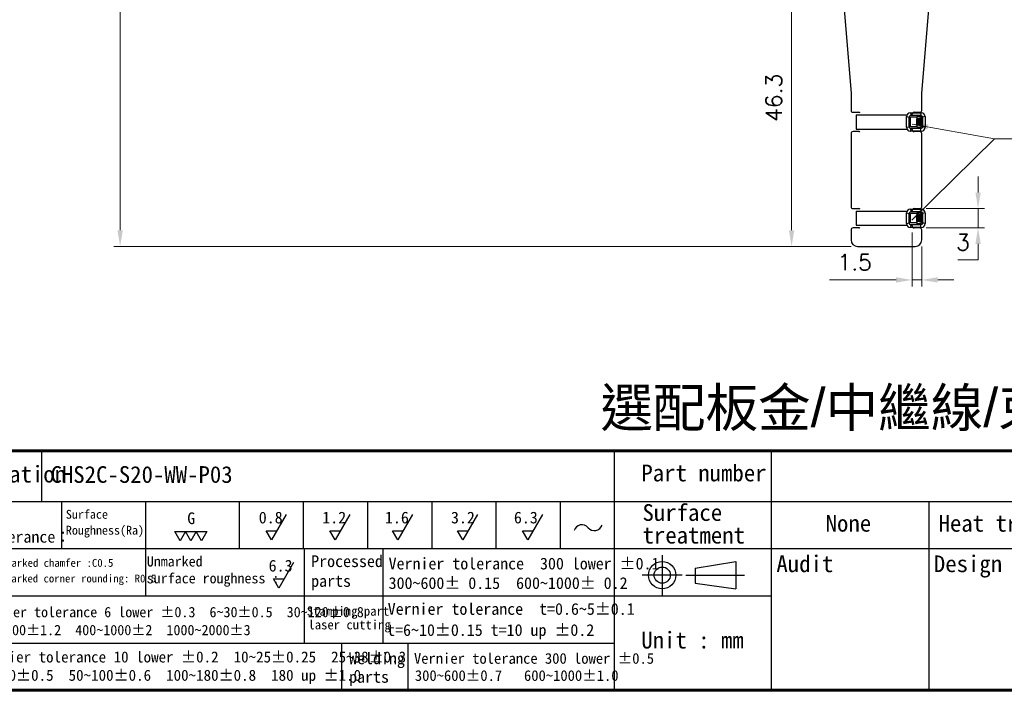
# Model space of a CAD drawing. Header units: millimetres. Extents: x 399 to 6076, y -1991 to 1602.
# Tile 248 of 256: x 5255 to 5408, y -456 to -352. Entities that reach past the tile are written whole.
import ezdxf
from ezdxf.enums import TextEntityAlignment as Align

# ---------------------------------------------------------------- set-up
doc = ezdxf.new("R2010")
doc.units = ezdxf.units.MM
doc.linetypes.add('SLD-實線', pattern=[0])
for name, color, linetype, lineweight in [('AM_0', 7, 'Continuous', 50), ('AM_5', 3, 'Continuous', 25), ('可見 (ISO)', 7, 'Continuous', 25)]:
    doc.layers.add(name, color=color, linetype=linetype, lineweight=lineweight)
doc.layers.add('BORDER', color=7, linetype='Continuous')
doc.layers.add('圖框', color=7, linetype='SLD-實線')
doc.styles.get("Standard").update_dxf_attribs({"font": 'arial.ttf'})
doc.styles.add('尺寸標註', font='romans.shx', dxfattribs={"bigfont": 'CHINESET.SHX'})
doc.styles.add('標題欄', font='txt')
doc.dimstyles.new('CNS1', dxfattribs={"dimtxt": 2.5, "dimasz": 2.5, "dimexe": 1, "dimexo": 1, "dimgap": 1.5, "dimtad": 1, "dimtoh": 1, "dimdec": 1, "dimdsep": 46, "dimtxsty": '尺寸標註', "dimcen": 0, "dimclrd": 2, "dimclre": 2, "dimclrt": 1, "dimadec": 0, "dimazin": 2, "dimtp": 0.1, "dimtm": 0.1, "dimtfac": 0.71, "dimtdec": 1, "dimtmove": 0, "dimatfit": 0, "dimfxl": 0, "dimlwd": 13, "dimlwe": 13, "dimarcsym": 0})
doc.dimstyles.new('CNS1$0', dxfattribs={"dimtxt": 2.5, "dimasz": 2.5, "dimexe": 1, "dimexo": 1, "dimgap": 1.5, "dimtad": 1, "dimtoh": 1, "dimdec": 1, "dimdsep": 46, "dimtxsty": '尺寸標註', "dimcen": 0, "dimclrd": 2, "dimclre": 2, "dimclrt": 1, "dimadec": 0, "dimazin": 2, "dimtp": 0.1, "dimtm": 0.1, "dimtfac": 0.71, "dimtdec": 1, "dimtmove": 0, "dimatfit": 0, "dimfxl": 0, "dimlwd": 13, "dimlwe": 13, "dimarcsym": 0})

# ---------------------------------------------------------------- blocks, each defined once
blk = doc.blocks.new('A4-英文圖框-橫式')
at = {"layer": 'BORDER', "color": 123, "linetype": 'Continuous', "lineweight": 60, "ltscale": 25.4}
blk.add_line((2151.7, -57.78), (2549.79, -57.78), dxfattribs=at)
at = {"layer": 'BORDER', "color": 60, "linetype": 'Continuous', "ltscale": 25.4}
for p, q in [((2275.1, -65.63), (2275.1, -57.78)), ((2364.21, -57.78), (2364.21, -95.06)), ((2388.73, -65.63), (2388.73, -57.78)), ((2151.7, -65.63), (2549.79, -65.63)), ((2278.15, -65.63), (2278.15, -72.99)), ((2291.22, -65.63), (2291.22, -80.35)), ((2305.82, -65.63), (2305.82, -72.99)), ((2315.82, -65.63), (2315.82, -72.99)), ((2325.82, -65.63), (2325.82, -72.99)), ((2335.82, -65.63), (2335.82, -72.99)), ((2345.82, -65.63), (2345.82, -72.99)), ((2355.82, -65.63), (2355.82, -72.99)), ((2364.21, -65.63), (2364.21, -95.06)), ((2364.22, -65.63), (2364.22, -72.99)), ((2364.22, -65.63), (2364.22, -72.99)), ((2388.73, -95.06), (2388.73, -65.63)), ((2413.26, -95.06), (2413.26, -65.63)), ((2151.7, -72.99), (2364.21, -72.99)), ((2315.96, -72.99), (2315.96, -80.35)), ((2328.19, -72.99), (2328.19, -80.35)), ((2364.21, -72.99), (2462.31, -72.99)), ((2151.7, -80.35), (2364.21, -80.35)), ((2315.96, -80.35), (2315.96, -87.7)), ((2328.19, -80.35), (2328.19, -87.7)), ((2364.21, -80.35), (2388.73, -80.35)), ((2151.7, -87.7), (2364.21, -87.7)), ((2321.74, -87.7), (2321.74, -95.06)), ((2332.11, -87.7), (2332.11, -95.06)), ((2364.21, -95.06), (2549.79, -95.06))]:
    blk.add_line(p, q, dxfattribs=at)
at = {"layer": 'BORDER', "color": 2, "linetype": 'Continuous', "ltscale": 25.4}
for p, q in [((2313.17, -67.68), (2310.88, -71.65)), ((2323.06, -67.68), (2320.77, -71.65)), ((2332.82, -67.68), (2330.53, -71.65)), ((2342.95, -67.68), (2340.66, -71.65)), ((2353.07, -67.68), (2350.78, -71.65)), ((2296.65, -71.76), (2295.82, -70.33)), ((2295.82, -70.33), (2297.47, -70.33)), ((2297.47, -70.33), (2296.65, -71.76)), ((2298.3, -71.76), (2297.47, -70.33)), ((2297.47, -70.33), (2299.12, -70.33)), ((2299.12, -70.33), (2298.3, -71.76)), ((2299.94, -71.76), (2299.12, -70.33)), ((2299.12, -70.33), (2300.77, -70.33)), ((2300.77, -70.33), (2299.94, -71.76)), ((2310.88, -71.65), (2310.05, -70.22)), ((2310.05, -70.22), (2311.7, -70.22)), ((2320.77, -71.65), (2319.94, -70.22)), ((2319.94, -70.22), (2321.59, -70.22)), ((2330.53, -71.65), (2329.7, -70.22)), ((2329.7, -70.22), (2331.35, -70.22)), ((2340.66, -71.65), (2339.84, -70.22)), ((2339.84, -70.22), (2341.48, -70.22)), ((2350.78, -71.65), (2349.96, -70.22)), ((2349.96, -70.22), (2351.61, -70.22)), ((2314.27, -75.17), (2311.98, -79.13)), ((2311.98, -79.13), (2311.16, -77.71)), ((2311.16, -77.71), (2312.8, -77.71))]:
    blk.add_line(p, q, dxfattribs=at)
at = {"layer": 'BORDER', "color": 4, "linetype": 'Continuous', "ltscale": 25.4}
for p, q in [((2371.71, -74.01), (2371.71, -80.23)), ((2374.82, -77.12), (2368.6, -77.12)), ((2375.39, -77.12), (2384.51, -77.12))]:
    blk.add_line(p, q, dxfattribs=at)
at = {"layer": 'BORDER', "color": 7, "linetype": 'Continuous', "ltscale": 25.4}
for p, q in [((2376.83, -76.06), (2383.16, -74.99)), ((2383.16, -74.99), (2383.16, -79.24)), ((2376.83, -76.06), (2376.83, -78.37)), ((2376.83, -78.37), (2383.16, -79.24))]:
    blk.add_line(p, q, dxfattribs=at)
at = {"layer": 'BORDER', "color": 123, "linetype": 'Continuous', "lineweight": 60, "ltscale": 25.4}
blk.add_lwpolyline([(2151.7, 188.79), (2555.09, 188.79), (2555.09, -95.06), (2151.7, -95.06)], close=True, dxfattribs=at)
at = {"layer": 'BORDER', "color": 7, "linetype": 'Continuous', "ltscale": 25.4}
for radius in [2.13, 1.26]:
    blk.add_circle((2371.71, -77.12), radius, dxfattribs=at)
at = {"layer": 'BORDER', "color": 2, "linetype": 'Continuous', "ltscale": 25.4}
for centre, start, end in [((2359.2, -70.55), 39.8056, 162.5792), ((2361.14, -68.94), 219.8056, 342.5792)]:
    blk.add_arc(centre, 1.26, start, end, dxfattribs=at)
at = {"layer": '圖框', "style": '標題欄'}
for s, height, p in [('Part number', 2.6053, (2368.46, -59.91)), ('Specification', 2.6053, (2255.83, -60.09)), ('Surface', 2.605, (2368.64, -66.07)), ('Surface', 1.377, (2278.84, -66.96)), ('G', 1.82, (2297.75, -67.35)), ('0.8', 1.824, (2308.88, -67.24)), ('1.2', 1.824, (2318.77, -67.24)), ('1.6', 1.824, (2328.53, -67.24)), ('3.2', 1.824, (2338.81, -67.24)), ('6.3', 1.824, (2348.61, -67.24)), ('Heat treatment', 2.6053, (2414.74, -67.75)), ('General tolerance：', 1.8237, (2256.11, -70.24)), ('Roughness(Ra)', 1.377, (2278.84, -69.44)), ('treatment', 2.605, (2368.64, -69.6)), ('Unmarked chamfer :C0.5', 1.2273, (2267.87, -74.6)), ('Unmarked', 1.596, (2291.45, -74.18)), ('6.3', 1.824, (2310.42, -74.74)), ('Processed', 1.824, (2317.04, -74.04)), ('Vernier tolerance  300 lower %%P0.1', 1.8237, (2329.1, -74.41)), ('Audit', 2.605, (2389.49, -74.05)), ('Design', 2.605, (2414.01, -74.05)), ('surface roughness :', 1.5965, (2291.45, -76.81)), ('Unmarked corner rounding: R0.5', 1.2273, (2267.85, -77.03)), ('parts', 1.824, (2317.04, -77.12)), ('300~600%%P 0.15  600~1000%%P 0.2', 1.8237, (2329.1, -77.45)), ('Vernier tolerance 6 lower %%P0.3  6~30%%P0.5  30~120%%P0.8', 1.6062, (2265.15, -82.07)), ('Stamping part', 1.4514, (2316.36, -81.99)), ('Vernier tolerance  t=0.6~5%%P0.1', 1.8237, (2328.96, -81.48)), ('laser cutting', 1.4514, (2316.61, -84.12)), ('120~400%%P1.2  400~1000%%P2  1000~2000%%P3', 1.6062, (2265, -84.87)), ('t=6~10%%P0.15 t=10 up %%P0.2', 1.8237, (2328.87, -84.76)), ('Unit : mm', 2.605, (2368.45, -85.94)), ('Vernier tolerance 10 lower %%P0.2  10~25%%P0.25  25~38%%P0.3', 1.7169, (2265.25, -89.01)), ('Welding', 1.824, (2322.95, -89.17)), ('Vernier tolerance 300 lower %%P0.5  ', 1.6654, (2333.05, -89.26)), ('38~50%%P0.5  50~100%%P0.6  100~180%%P0.8  180 up %%P1.0', 1.7169, (2265.25, -91.86)), ('300~600%%P0.7   600~1000%%P1.0', 1.6654, (2333.19, -91.93)), ('parts', 1.824, (2322.95, -92.06))]:
    blk.add_text(s, height=height, dxfattribs=at).set_placement(p, align=Align.TOP_LEFT)
blk = doc.blocks.new('*D424')
at = {"layer": 'AM_5', "color": 2, "lineweight": 13}
for p, q in [((5305, -258.89), (5269.22, -258.89)), ((5270.22, -261.39), (5270.22, -384.67)), ((5384.05, -387.17), (5269.22, -387.17))]:
    blk.add_line(p, q, dxfattribs=at)
at = {"layer": 'AM_5', "color": 2}
for points in [[(5269.8, -261.39), (5270.64, -261.39), (5270.22, -258.89)], [(5269.8, -384.67), (5270.64, -384.67), (5270.22, -387.17)]]:
    blk.add_solid(points, dxfattribs=at)
at = {"layer": 'Defpoints', "color": 0}
for p in [(5306, -258.89), (5270.22, -387.17), (5385.05, -387.17)]:
    blk.add_point(p, dxfattribs=at)
at = {"layer": 'AM_5', "color": 1, "insert": (5267.47, -323.03), "char_height": 2.5, "attachment_point": 5, "rotation": 90, "style": '尺寸標註'}
blk.add_mtext('128.3', dxfattribs=at)
blk = doc.blocks.new('*D360')
at = {"layer": 'AM_5', "color": 2, "lineweight": 13}
for p, q in [((5362.48, -340.89), (5375.78, -340.89)), ((5374.78, -343.39), (5374.78, -384.67)), ((5362.48, -387.17), (5375.78, -387.17))]:
    blk.add_line(p, q, dxfattribs=at)
at = {"layer": 'AM_5', "color": 2}
for points in [[(5374.37, -343.39), (5375.2, -343.39), (5374.78, -340.89)], [(5374.37, -384.67), (5375.2, -384.67), (5374.78, -387.17)]]:
    blk.add_solid(points, dxfattribs=at)
at = {"layer": 'Defpoints', "color": 0}
for p in [(5361.48, -340.89), (5361.48, -387.17), (5374.78, -387.17)]:
    blk.add_point(p, dxfattribs=at)
at = {"layer": 'AM_5', "color": 1, "insert": (5372.03, -364.03), "char_height": 2.5, "attachment_point": 5, "rotation": 90, "style": '尺寸標註'}
blk.add_mtext('46.3', dxfattribs=at)
blk = doc.blocks.new('*D361')
at = {"layer": 'AM_5', "color": 2, "lineweight": 13}
for p, q in [((5403.82, -378.79), (5403.82, -376.29)), ((5395.75, -381.29), (5404.82, -381.29)), ((5403.82, -381.29), (5403.82, -384.29)), ((5395.75, -384.29), (5404.82, -384.29)), ((5403.82, -386.79), (5403.82, -389.29)), ((5403.82, -389.29), (5400.66, -389.29))]:
    blk.add_line(p, q, dxfattribs=at)
at = {"layer": 'AM_5', "color": 2}
for points in [[(5403.41, -378.79), (5404.24, -378.79), (5403.82, -381.29)], [(5403.41, -386.79), (5404.24, -386.79), (5403.82, -384.29)]]:
    blk.add_solid(points, dxfattribs=at)
at = {"layer": 'Defpoints', "color": 0}
for p in [(5394.75, -381.29), (5394.75, -384.29), (5403.82, -384.29)]:
    blk.add_point(p, dxfattribs=at)
at = {"layer": 'AM_5', "color": 1, "insert": (5401.49, -386.54), "char_height": 2.5, "attachment_point": 5, "style": '尺寸標註'}
blk.add_mtext('3', dxfattribs=at)
blk = doc.blocks.new('*D431')
at = {"layer": 'AM_5', "color": 2, "lineweight": 13}
for p, q in [((5393.55, -384.99), (5393.55, -393.4)), ((5395.05, -387.17), (5395.05, -393.4)), ((5391.05, -392.4), (5380.67, -392.4)), ((5395.05, -392.4), (5393.55, -392.4)), ((5397.55, -392.4), (5400.05, -392.4))]:
    blk.add_line(p, q, dxfattribs=at)
at = {"layer": 'AM_5', "color": 2}
for points in [[(5391.05, -391.98), (5391.05, -392.81), (5393.55, -392.4)], [(5397.55, -391.98), (5397.55, -392.81), (5395.05, -392.4)]]:
    blk.add_solid(points, dxfattribs=at)
at = {"layer": 'Defpoints', "color": 0}
for p in [(5393.55, -383.99), (5395.05, -386.17), (5393.55, -392.4)]:
    blk.add_point(p, dxfattribs=at)
at = {"layer": 'AM_5', "color": 1, "insert": (5384.61, -389.65), "char_height": 2.5, "attachment_point": 5, "style": '尺寸標註'}
blk.add_mtext('1.5', dxfattribs=at)

msp = doc.modelspace()

# ---------------------------------------------------------------- hatches: boundary and pattern name
h = msp.add_hatch()
h.set_pattern_fill('ANSI34', color=256, scale=0.01, angle=45)
h.set_pattern_definition([(90, (3759.36433, 545.51759), (-0.1905, 5e-17), []), (90, (3759.39608, 545.54934), (-0.1905, 5e-17), []), (90, (3759.42783, 545.5811), (-0.1905, 5e-17), []), (90, (3759.45958, 545.61284), (-0.1905, 5e-17), [])])
h.paths.add_polyline_path([(5394.268, -368.299), (5394.939, -368.399), (5394.939, -367.187), (5394.268, -367.287)])
h = msp.add_hatch()
h.set_pattern_fill('ANSI34', color=256, scale=0.01, angle=45)
h.set_pattern_definition([(90, (3759.36433, 530.51759), (-0.1905, 5e-17), []), (90, (3759.39608, 530.54934), (-0.1905, 5e-17), []), (90, (3759.42783, 530.5811), (-0.1905, 5e-17), []), (90, (3759.45958, 530.61284), (-0.1905, 5e-17), [])])
h.paths.add_polyline_path([(5394.268, -383.299), (5394.939, -383.399), (5394.939, -382.187), (5394.268, -382.287)])

# ---------------------------------------------------------------- linework, layer by layer
for p, q in [((5393.297, -366.358), (5394.968, -366.358)), ((5393.297, -366.358), (5393.397, -366.758)), ((5394.968, -366.358), (5394.868, -366.758)), ((5384.83, -366.687), (5384.83, -368.891)), ((5392.697, -368.628), (5392.697, -366.958)), ((5392.697, -366.958), (5393.097, -367.058)), ((5394.268, -367.058), (5393.297, -367.058)), ((5394.268, -367.058), (5394.268, -366.958)), ((5394.939, -367.187), (5394.268, -367.287)), ((5395.568, -366.958), (5395.168, -367.058)), ((5395.568, -366.958), (5395.568, -368.628)), ((5384.83, -368.891), (5392.758, -368.891)), ((5392.697, -368.628), (5393.097, -368.528)), ((5394.268, -368.528), (5393.297, -368.528)), ((5393.297, -369.228), (5393.397, -368.828)), ((5394.968, -369.228), (5393.297, -369.228)), ((5394.939, -368.399), (5394.268, -368.299)), ((5394.268, -368.628), (5394.268, -368.528)), ((5394.268, -368.628), (5394.868, -368.628)), ((5394.968, -369.228), (5394.868, -368.828)), ((5395.568, -368.628), (5395.168, -368.528)), ((5384.83, -381.687), (5384.83, -383.891)), ((5393.297, -381.358), (5394.968, -381.358)), ((5393.297, -381.358), (5393.397, -381.758)), ((5394.968, -381.358), (5394.868, -381.758)), ((5392.697, -383.628), (5392.697, -381.958)), ((5392.697, -381.958), (5393.097, -382.058)), ((5394.268, -382.058), (5393.297, -382.058)), ((5394.268, -382.058), (5394.268, -381.958)), ((5394.939, -382.187), (5394.268, -382.287)), ((5394.939, -383.399), (5394.268, -383.299)), ((5395.568, -381.958), (5395.168, -382.058)), ((5395.568, -381.958), (5395.568, -383.628)), ((5384.83, -383.891), (5392.758, -383.891)), ((5392.697, -383.628), (5393.097, -383.528)), ((5394.268, -383.528), (5393.297, -383.528)), ((5393.297, -384.228), (5393.397, -383.828)), ((5394.968, -384.228), (5393.297, -384.228)), ((5394.268, -383.628), (5394.268, -383.528)), ((5394.268, -383.628), (5394.868, -383.628)), ((5394.968, -384.228), (5394.868, -383.828)), ((5395.568, -383.628), (5395.168, -383.528))]:
    msp.add_line(p, q)
for points in [[(5384.83, -366.687), (5392.762, -366.687)], [(5393.297, -368.528), (5393.297, -367.058)], [(5384.83, -381.687), (5392.762, -381.687)], [(5393.297, -383.528), (5393.297, -382.058)]]:
    msp.add_lwpolyline(points)
for points in [[(5395.168, -367.058), (5395.168, -368.528, -0.4142136), (5394.868, -368.828), (5393.397, -368.828, -0.4142136), (5393.097, -368.528), (5393.097, -367.058, -0.4142136), (5393.397, -366.758), (5394.868, -366.758, -0.4142136)], [(5395.168, -382.058), (5395.168, -383.528, -0.4142136), (5394.868, -383.828), (5393.397, -383.828, -0.4142136), (5393.097, -383.528), (5393.097, -382.058, -0.4142136), (5393.397, -381.758), (5394.868, -381.758, -0.4142136)]]:
    msp.add_lwpolyline(points, format="xyb", close=True)
for points in [[(5394.268, -366.958), (5394.868, -366.958, -0.4142136), (5394.968, -367.058), (5394.968, -368.528, -0.4142136), (5394.868, -368.628)], [(5394.268, -381.958), (5394.868, -381.958, -0.4142136), (5394.968, -382.058), (5394.968, -383.528, -0.4142136), (5394.868, -383.628)]]:
    msp.add_lwpolyline(points, format="xyb")
for points in [[(5394.268, -366.987), (5394.268, -368.599), (5394.939, -368.599), (5394.939, -366.987)], [(5394.268, -381.987), (5394.268, -383.599), (5394.939, -383.599), (5394.939, -381.987)]]:
    msp.add_lwpolyline(points, close=True)
for centre, start, end in [((5393.297, -366.958), 90, 180), ((5394.968, -366.958), 0, 90), ((5393.297, -368.628), 180, 270), ((5394.968, -368.628), 270, 0), ((5393.297, -381.958), 90, 180), ((5394.968, -381.958), 0, 90), ((5393.297, -383.628), 180, 270), ((5394.968, -383.628), 270, 0)]:
    msp.add_arc(centre, 0.6, start, end)
at = {"layer": '可見 (ISO)'}
for p, q in [((5382.207, -341.266), (5384.05, -363.289)), ((5395.05, -363.289), (5396.893, -341.266)), ((5384.05, -363.289), (5384.05, -364.228)), ((5395.05, -364.228), (5395.05, -363.289)), ((5384.05, -364.228), (5384.05, -365.167)), ((5395.05, -365.167), (5395.05, -364.228)), ((5384.05, -365.167), (5384.05, -365.989)), ((5384.35, -366.289), (5385.25, -366.289)), ((5393.85, -366.289), (5394.75, -366.289)), ((5395.05, -365.989), (5395.05, -365.167)), ((5393.55, -366.687), (5393.55, -366.589)), ((5385.25, -369.289), (5384.35, -369.289)), ((5393.55, -368.989), (5393.55, -368.891)), ((5394.75, -369.289), (5393.85, -369.289)), ((5384.05, -369.589), (5384.05, -380.989)), ((5395.05, -380.989), (5395.05, -369.589)), ((5384.35, -381.289), (5385.25, -381.289)), ((5393.55, -381.687), (5393.55, -381.589)), ((5393.85, -381.289), (5394.75, -381.289)), ((5384.05, -384.589), (5384.05, -386.169)), ((5385.25, -384.289), (5384.35, -384.289)), ((5393.55, -383.989), (5393.55, -383.891)), ((5394.75, -384.289), (5393.85, -384.289)), ((5395.05, -386.169), (5395.05, -384.589)), ((5385.05, -387.169), (5394.05, -387.169))]:
    msp.add_line(p, q, dxfattribs=at)
for centre, radius, start, end in [((5384.35, -365.989), 0.3, 180, 270), ((5385.25, -366.589), 0.3, 50.4478, 90), ((5393.85, -366.589), 0.3, 90, 180), ((5394.75, -365.989), 0.3, 270, 0), ((5384.35, -369.589), 0.3, 90, 180), ((5385.25, -368.989), 0.3, 270, 307.02651), ((5393.85, -368.989), 0.3, 180, 270), ((5394.75, -369.589), 0.3, 0, 90), ((5384.35, -380.989), 0.3, 180, 270), ((5385.25, -381.589), 0.3, 50.4478, 90), ((5393.85, -381.589), 0.3, 90, 180), ((5394.75, -380.989), 0.3, 270, 0), ((5384.35, -384.589), 0.3, 90, 180), ((5385.25, -383.989), 0.3, 270, 307.02651), ((5393.85, -383.989), 0.3, 180, 270), ((5394.75, -384.589), 0.3, 0, 90), ((5385.05, -386.169), 1, 180, 270), ((5394.05, -386.169), 1, 270, 0)]:
    msp.add_arc(centre, radius, start, end, dxfattribs=at)

# ---------------------------------------------------------------- block references
msp.add_blockref('A4-英文圖框-橫式', (2982.929, -361.25))

# ---------------------------------------------------------------- texts
at = {"layer": 'AM_0', "insert": (5529.72, -416.034), "char_height": 6, "attachment_point": 9}
msp.add_mtext_dynamic_manual_height_columns('{\\fPMingLiU|b0|i0|c136|p18;選配板金}/{\\fPMingLiU|b0|i0|c136|p18;中繼線}/{\\fPMingLiU|b0|i0|c136|p18;束線帶請於出貨時預先與夾爪組裝}', width=218.23164, gutter_width=1, heights=[0], dxfattribs=at)
at = {"layer": '圖框', "lineweight": 35, "style": '標題欄'}
msp.add_text('CHS2C-S20-WW-P03', height=2.60526, dxfattribs=at).set_placement((5259.383, -421.397), align=Align.TOP_LEFT)
at = {"layer": '圖框', "style": '標題欄'}
msp.add_text('None', height=2.6053, dxfattribs=at).set_placement((5380.085, -428.995), align=Align.TOP_LEFT)

# ---------------------------------------------------------------- dimensions: what is measured, and where the dimension line sits
at = {"layer": 'AM_5'}
for base, p1, p2, override, picture, middle in [((5270.22, -387.169), (5306.002, -258.886), (5385.05, -387.169), {"dimfxl": 4, "dimarcsym": 1}, '*D424', (5267.47, -323.028)), ((5374.783, -387.169), (5361.48, -340.886), (5361.48, -387.169), {"dimpost": '', "dimfxl": 4, "dimarcsym": 1}, '*D360', (5372.033, -364.028)), ((5403.822, -384.289), (5394.75, -381.289), (5394.75, -384.289), {"dimfxl": 4, "dimarcsym": 1}, '*D361', (5401.489, -386.539))]:
    dim = msp.add_linear_dim(base=base, p1=p1, p2=p2, angle=90, dimstyle='CNS1$0', override=override, dxfattribs=at)
    dim.commit()
    dim.dimension.update_dxf_attribs({"geometry": picture, "text_midpoint": middle})
dim = msp.add_linear_dim(base=(5393.55, -392.397), p1=(5395.05, -386.169), p2=(5393.55, -383.989), dimstyle='CNS1$0', override={"dimpost": '', "dimfxl": 4, "dimarcsym": 1}, dxfattribs=at)
dim.commit()
dim.dimension.update_dxf_attribs({"geometry": '*D431', "text_midpoint": (5384.61, -389.647)})

# ---------------------------------------------------------------- leaders
at = {"layer": 'AM_0', "annotation_type": 0, "has_hookline": 1, "hookline_direction": 0, "text_width": 17.292}
msp.add_leader([(5393.547, -368.122), (5406.372, -370.44)], dimstyle='CNS1', dxfattribs=at)
at = {"layer": 'AM_0'}
msp.add_leader([(5393.529, -383.105), (5406.372, -370.44)], dimstyle='CNS1', override={"dimgap": 1.5, "dimtad": 0, "dimfxl": 4, "dimarcsym": 1}, dxfattribs=at)

doc.saveas('drawing.dxf')
